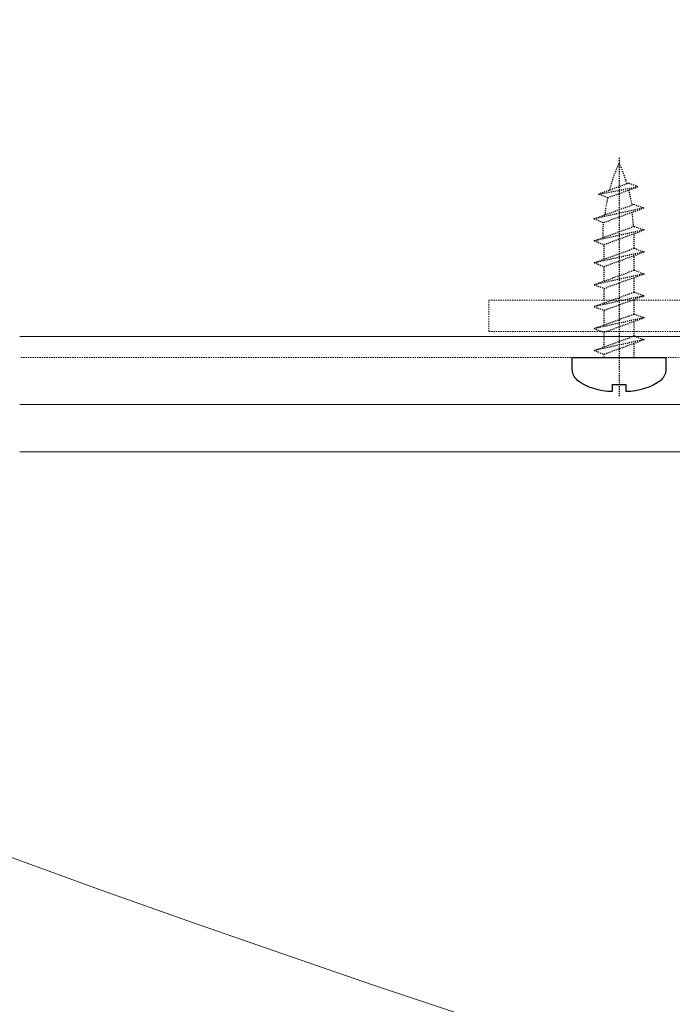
# Model space of a CAD drawing. Header units: millimetres. Extents: x -226731 to 126254, y -16359 to 60195.
# Tile 144 of 256: x -155629 to -155566, y 10538 to 10633. Entities that reach past the tile are written whole.
import ezdxf

# ---------------------------------------------------------------- set-up
doc = ezdxf.new("R2010")
doc.units = ezdxf.units.MM
doc.header["$LTSCALE"] = 0.1
doc.header["$MEASUREMENT"] = 0
doc.linetypes.add('CENTER', pattern=[2, 1.25, -0.25, 0.25, -0.25])
doc.linetypes.add('HIDDEN', pattern=[0.375, 0.25, -0.125])
for name, color, linetype, lineweight in [('0_CCE_ FF_SIDE WALL SPRINKLER', 6, 'Continuous', 0), ('3_Hatch', 8, 'Continuous', 0), ('SPRINKLER COVERAGE AREA', 1, 'Continuous', 9)]:
    doc.layers.add(name, color=color, linetype=linetype, lineweight=lineweight)
for name, color, linetype in [('CENTER LINE', 8, 'CENTER'), ('FIRE FIGHTING SERVICES', 5, 'Continuous'), ('HARDWARES', 7, 'Continuous')]:
    doc.layers.add(name, color=color, linetype=linetype)

# ---------------------------------------------------------------- blocks, each defined once
blk = doc.blocks.new('*U425')
at = {"layer": '3_Hatch', "color": 8, "linetype": 'HIDDEN', "ltscale": 5}
for p, q in [((54.99, 108.972), (32.99, 108.972)), ((54.99, 105.972), (54.99, 108.972)), ((54.99, 105.972), (29.99, 105.972)), ((30.026, 103.48), (100, 103.48))]:
    blk.add_line(p, q, dxfattribs=at)
at = {"layer": '3_Hatch', "color": 8}
for p, q in [((28.399, 105.472), (100, 105.472)), ((30.026, 98.968), (100, 98.968)), ((29.506, 94.412), (100, 94.412))]:
    blk.add_line(p, q, dxfattribs=at)
at = {"layer": 'CENTER LINE', "color": 8, "linetype": 'CENTER'}
blk.add_line((42.49, 122.605), (42.49, 99.706), dxfattribs=at)
at = {"layer": 'HARDWARES', "color": 8, "linetype": 'HIDDEN'}
for p, q in [((40.678, 119.845), (41.588, 120.177)), ((41.588, 120.177), (44.476, 119.126)), ((43.566, 118.794), (40.678, 119.845)), ((44.476, 119.126), (40.678, 119.845)), ((43.566, 118.794), (44.476, 119.126)), ((41.05, 113.943), (41.05, 115.347)), ((43.93, 112.895), (43.93, 114.298)), ((41.05, 111.841), (41.05, 113.244)), ((43.93, 110.792), (43.93, 112.196)), ((41.05, 109.738), (41.05, 111.142)), ((43.93, 108.69), (43.93, 110.094)), ((41.05, 107.636), (41.05, 109.039)), ((43.93, 106.588), (43.93, 107.991)), ((41.05, 105.533), (41.05, 106.937)), ((43.93, 104.485), (43.93, 105.889)), ((43.93, 103.48), (43.93, 103.786))]:
    blk.add_line(p, q, dxfattribs=at)
at = {"layer": 'HARDWARES', "color": 8, "linetype": 'Continuous'}
for p, q in [((38.001, 103.48), (38.001, 102.33)), ((46.978, 103.48), (38.001, 103.48)), ((46.978, 102.33), (46.978, 103.48)), ((43.151, 100.867), (41.829, 100.867)), ((41.829, 100.867), (41.829, 100.206)), ((43.151, 100.867), (43.151, 100.206))]:
    blk.add_line(p, q, dxfattribs=at)
at = {"layer": 'HARDWARES', "color": 8}
for p, q in [((46.978, 103.48), (38.001, 103.48)), ((46.978, 102.663), (46.978, 103.48))]:
    blk.add_line(p, q, dxfattribs=at)
at = {"layer": 'HARDWARES', "color": 8, "linetype": 'HIDDEN'}
for points in [[(44.918, 116.764), (43.958, 116.414), (40.118, 117.812), (44.918, 116.764), (41.078, 118.161), (40.118, 117.812)], [(44.89, 114.652), (43.93, 114.302), (40.09, 115.7), (44.89, 114.652), (41.05, 116.049), (40.09, 115.7)], [(44.89, 112.545), (43.93, 112.196), (40.09, 113.594), (44.89, 112.545), (41.05, 113.943), (40.09, 113.594)], [(44.89, 110.443), (43.93, 110.094), (40.09, 111.491), (44.89, 110.443), (41.05, 111.841), (40.09, 111.491)], [(44.89, 108.341), (43.93, 107.991), (40.09, 109.389), (44.89, 108.341), (41.05, 109.738), (40.09, 109.389)], [(44.89, 106.238), (43.93, 105.889), (40.09, 107.286), (44.89, 106.238), (41.05, 107.636), (40.09, 107.286)], [(44.89, 104.136), (43.93, 103.786), (40.09, 105.184), (44.89, 104.136), (41.05, 105.533), (40.09, 105.184)], [(41.05, 103.48), (41.05, 104.835)]]:
    blk.add_lwpolyline(points, dxfattribs=at)
for centre, start, end in [((57.838, 115.293), 156.05652, 163.30687), ((27.142, 115.293), 14.5757, 23.94348), ((57.838, 115.293), 165.43783, 170.42051), ((27.142, 115.293), 6.31846, 12.03319), ((57.923, 115.279), 172.70738, 177.49199), ((27.227, 115.279), 358.94157, 3.90393)]:
    blk.add_arc(centre, 16.793, start, end, dxfattribs=at)
at = {"layer": 'HARDWARES', "color": 8, "linetype": 'Continuous'}
for centre, radius, start, end in [((39.372, 102.33), 1.371, 180, 228.2624), ((45.607, 102.33), 1.371, 311.73761, 0), ((41.784, 105.778), 5.572, 233.36622, 270.45928), ((43.195, 105.778), 5.572, 269.54072, 306.63379)]:
    blk.add_arc(centre, radius, start, end, dxfattribs=at)
blk = doc.blocks.new('A$C2AD535C3')
at = {"layer": 'SPRINKLER COVERAGE AREA', "color": 1}
blk.add_circle((0, 0), 2500, dxfattribs=at)
blk = doc.blocks.new('G$C3584CA52')
at = {"layer": '0_CCE_ FF_SIDE WALL SPRINKLER', "color": 240, "xscale": -0.6, "yscale": 0.6, "zscale": 0.6}
blk.add_blockref('A$C2AD535C3', (7904.64, -9259), dxfattribs=at)

msp = doc.modelspace()

# ---------------------------------------------------------------- block references
at = {"layer": '3_Hatch', "color": 8, "xscale": -1}
msp.add_blockref('*U425', (-155528.737, 10497.024), dxfattribs=at)
at = {"layer": 'FIRE FIGHTING SERVICES'}
msp.add_blockref('G$C3584CA52', (-163018.332, 21220.5), dxfattribs=at)

doc.saveas('drawing.dxf')
